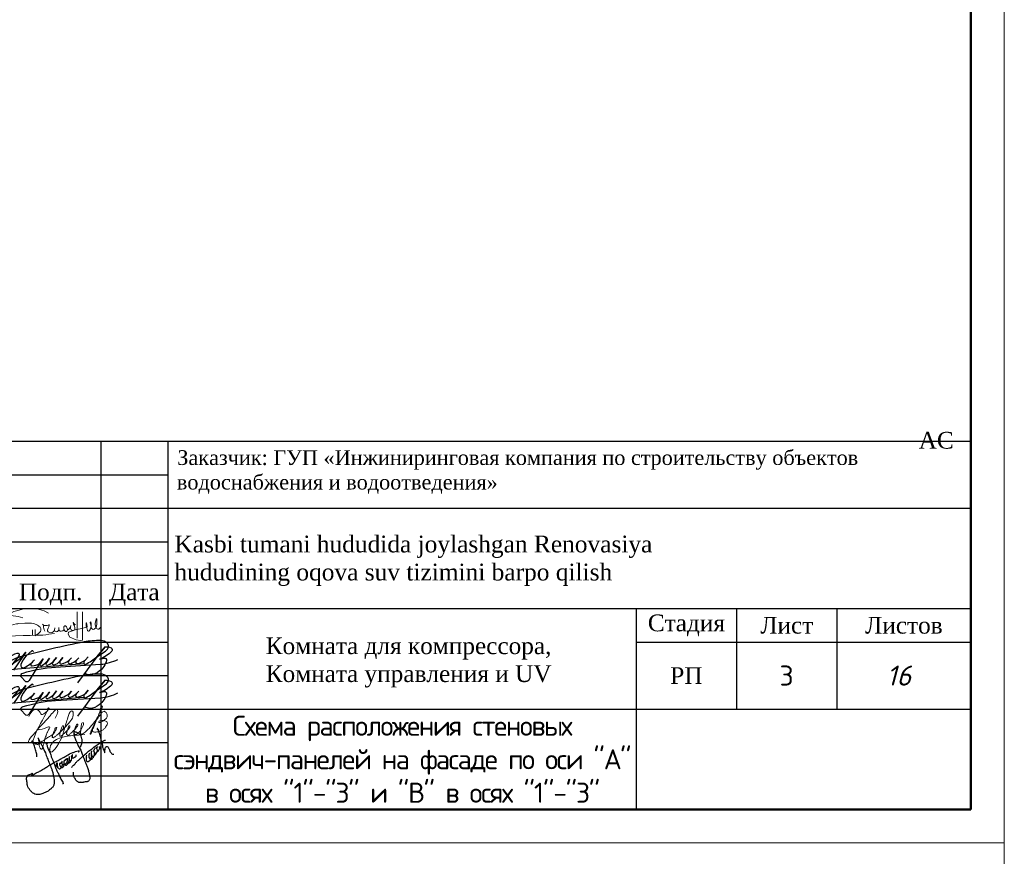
# Model space of a CAD drawing. Header units: millimetres. Extents: x 2842173 to 10151342, y -218675 to 375325.
# Tile 88 of 107: x 2955772 to 2970485, y 167225 to 179723. Entities that reach past the tile are written whole.
import ezdxf
from ezdxf.enums import TextEntityAlignment as Align

# ---------------------------------------------------------------- set-up
doc = ezdxf.new("R2010")
doc.units = ezdxf.units.MM
doc.layers.add('GP', color=7, linetype='Continuous')
doc.layers.add('SHTAMP', color=7, linetype='Continuous')
doc.layers.add('Графа', color=7, linetype='Continuous', lineweight=30)
doc.layers.add('НАДПИСИ', color=7, linetype='Continuous', lineweight=13)
doc.layers.add('ПОДПИСИ', color=7, linetype='Continuous', lineweight=25, true_color=0xffffff)
doc.styles.add('ISO', font='times.ttf')
doc.styles.add('ISOCPEUR', font='isocpeur.ttf')
doc.styles.add('style2', font='times.ttf', dxfattribs={"height": 350})
doc.styles.add('ГОСТ 300', font='isocpeui.ttf', dxfattribs={"height": 300})
doc.styles.add('ГОСТ300', font='isocpeur.ttf')

# ---------------------------------------------------------------- blocks, each defined once
blk = doc.blocks.new('*U20')
at = {"lineweight": 9}
for p, q in [((-20, 292), (400, 292)), ((400, 292), (400, -5)), ((400, -5), (-20, -5))]:
    blk.add_line(p, q, dxfattribs=at)
at = {"lineweight": 50}
for p, q in [((395, 287), (395, 0)), ((395, 0), (0, 0))]:
    blk.add_line(p, q, dxfattribs=at)
blk = doc.blocks.new('подпис')
at = {"layer": 'ПОДПИСИ', "color": 5, "lineweight": 25}
for points in [[(11455381.02076253, 532518.8265893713), (11455520.01904331, 532605.2702562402, 0.1790300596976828), (11455562.38426757, 532677.7809668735, 0.2639526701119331), (11455545.66076253, 532730.5065893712, 0.1902036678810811), (11455439.45901756, 532772.4229382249, 0.04243607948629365), (11455181.10076253, 532752.0665893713, 0.01389890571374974), (11454173.66076253, 532516.8665893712), (11454115.122983, 532492.9723789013), (11453881.62076253, 532379.6665893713, 0.2217818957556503), (11453846.71110048, 532334.3072421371, 0.2704920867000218), (11453871.59758817, 532304.8980453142), (11455179.16571194, 532409.5663401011)], [(11454538.22076253, 532483.5465893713), (11454488.44919385, 532397.7542070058, 0.6452880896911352), (11454509.57958188, 532375.5303088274, 0.1289702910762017), (11454636.22076253, 532493.3465893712), (11454593.66471792, 532430.2462473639), (11454582.42349859, 532413.578232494, 0.6938576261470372), (11454605.04768595, 532386.9903729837, 0.1002803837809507), (11454700.90076253, 532446.3065893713), (11454745.98076253, 532507.0665893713), (11454700.90076253, 532446.3065893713), (11454684.07896387, 532423.6337303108, 0.6318076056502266), (11454708.26387874, 532389.2855289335, 0.1426768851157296), (11454804.78076253, 532452.1865893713), (11454847.90076253, 532505.1065893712), (11454804.78076253, 532452.1865893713, 0.2019410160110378), (11454796.94076253, 532428.6665893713, 0.5360950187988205), (11454830.26112056, 532405.1456650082, 0.09716650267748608), (11454943.94076253, 532461.9865893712), (11454981.18076253, 532503.1465893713), (11454943.94076253, 532461.9865893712, 0.1970871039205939), (11454931.50490046, 532430.8969341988, 0.4881573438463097), (11454969.61588562, 532408.5758270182, 0.09308930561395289), (11455063.50076253, 532465.9065893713), (11455098.78076253, 532503.1465893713), (11455063.50076253, 532465.9065893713, 0.2268041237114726), (11455047.82076253, 532430.6265893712, 0.3554158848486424), (11455072.65359272, 532410.4224256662, 0.1279368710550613), (11455200.70076253, 532467.8665893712), (11455245.78076253, 532516.8665893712), (11455200.70076253, 532467.8665893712, 0.1962325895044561), (11455176.61503475, 532419.8081579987, 0.5294087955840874), (11455206.4873876, 532399.5025652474, 0.06123247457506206), (11455381.02076253, 532518.8265893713), (11455512.34076253, 532675.6265893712), (11455381.02076253, 532518.8265893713), (11455075.26076253, 532109.1865893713)], [(11455512.34076253, 532675.6265893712, -0.1430989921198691), (11455604.46076253, 532656.0265893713, -0.4709364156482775), (11455617.20360619, 532603.8353161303, -0.1267238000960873), (11455422.18076253, 532481.5865893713), (11455496.66076253, 532497.2665893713, -0.5178320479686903), (11455533.44071973, 532462.0553827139, -0.1764750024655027), (11455420.31685878, 532289.3910754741, -0.1730786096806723), (11455270.70117688, 532232.9431715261, -0.1633059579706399), (11455188.27827521, 532260.6010775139)], [(11453991.38076253, 532491.3865893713, -0.1634131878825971), (11454128.58076253, 532575.6665893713, -0.667805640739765), (11454157.77631411, 532540.4816576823, -0.07943418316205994), (11453916.90076253, 532275.7865893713, -0.8665421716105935), (11453897.75835008, 532296.8279901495), (11453922.78076253, 532318.9065893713), (11454157.98076253, 532477.6665893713), (11454199.402983, 532506.6923789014), (11454263.82076253, 532591.3465893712), (11454071.74076253, 532309.1065893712)], [(11454383.13191177, 532593.1715958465, 0.6195339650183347), (11454359.7346624, 532609.2129194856), (11454272.62677659, 532534.0152307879, 0.1142519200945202), (11454185.42076253, 532395.3465893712, 0.2155377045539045), (11454192.20979691, 532352.8259456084, 0.2402728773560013), (11454244.70532085, 532349.124356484, 0.088579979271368), (11454402.98076253, 532469.8265893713), (11454351.11930181, 532410.1073315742), (11454341.92672384, 532399.5219387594, 0.5390945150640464), (11454362.38253118, 532374.4334744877, 0.1119156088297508), (11454481.38076253, 532411.0265893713), (11454538.22076253, 532483.5465893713), (11454481.38076253, 532411.0265893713), (11454316.88571881, 532145.5914051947, -0.3584232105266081), (11454263.82076253, 532124.8665893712), (11454185.42076253, 532207.1865893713, -0.4021260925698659), (11454220.70076253, 532260.1065893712, -0.05884634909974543), (11454732.26076253, 532356.1465893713), (11455437.86076253, 532399.2665893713, 0.09127989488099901), (11455712.26076253, 532475.7065893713)]]:
    blk.add_lwpolyline(points, format="xyb", dxfattribs=at)
blk.add_lwpolyline([(11454115.122983, 532492.9723789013), (11454173.66076253, 532516.8665893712)], dxfattribs=at)
blk = doc.blocks.new('A$C6E532752')
at = {"color": 5, "lineweight": 25}
for points in [[(2046.206071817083, 1804.097365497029), (2069.547857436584, 1871.953801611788), (2101.376143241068, 1944.051351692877), (2114.107457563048, 2003.425559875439), (2114.107457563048, 2056.438790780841), (2099.25530021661, 2124.295226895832), (2073.789543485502, 2221.839460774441), (2014.377786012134, 2300.299375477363), (1903.424538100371, 2359.967700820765), (1855.492860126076, 2375.934655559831), (1800.904612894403, 2377.265119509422), (1790.253476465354, 2367.951871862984), (1791.582913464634, 2336.01796238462), (1799.57204780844, 2288.117098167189), (1807.561182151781, 2236.22345475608), (1818.21231858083, 2190.984905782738), (1846.174288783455, 2131.108478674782), (1864.814559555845, 2060.586952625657), (1890.11139958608, 2014.017939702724), (1957.493522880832, 1857.665534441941), (2008.612721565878, 1770.394591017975), (2053.344366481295, 1685.251834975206), (2112.981346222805, 1540.50873349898), (2153.45253656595, 1434.079941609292), (2221.707396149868, 1250.395450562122), (2279.217276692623, 1118.424248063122), (2326.076020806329, 992.838995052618), (2364.495186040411, 847.3897349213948), (2392.18501266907, 704.7762081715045), (2398.575694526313, 623.8898268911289), (2394.315239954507, 570.6754309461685), (2362.364958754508, 528.1047465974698), (2328.284450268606, 504.6905233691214), (2294.207069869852, 489.7904370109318), (2253.735879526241, 483.4044875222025), (2187.708217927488, 477.0185380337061), (2145.106800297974, 466.3762137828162), (2062.037320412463, 466.3762137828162), (2017.308803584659, 466.3762137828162), (1987.488749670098, 466.3762137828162), (1944.890460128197, 487.6608622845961), (1912.940178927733, 508.9468981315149), (1883.120125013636, 532.3611213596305), (1855.430298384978, 574.933193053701), (1823.480017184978, 638.7899132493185), (1801.789861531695, 681.5048814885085), (1783.011954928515, 738.8327556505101), (1780.881727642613, 757.9906041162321), (1778.751500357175, 800.5612884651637), (1777.106126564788, 847.8877918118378)], [(2742.715320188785, 2429.273912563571), (2708.79121605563, 2488.231917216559), (2682.243141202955, 2516.236865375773), (2685.192927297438, 2488.231917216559), (2725.016603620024, 2429.273912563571), (2736.815747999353, 2401.270351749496), (2758.937579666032, 2329.046553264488), (2784.012325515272, 2236.190158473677), (2801.711042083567, 2186.076478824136), (2816.459972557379, 2124.170365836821), (2835.632018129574, 2047.526485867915), (2868.082793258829, 1947.2991265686), (2878.40548054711, 1889.815869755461), (2884.305052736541, 1839.70219010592), (2893.154411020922, 1773.375995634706), (2934.451416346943, 1684.939682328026), (2949.200346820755, 1649.565157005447), (2956.576376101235, 1618.613487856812), (2962.475948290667, 1587.660431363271), (2966.899063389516, 1625.983065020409), (2966.899063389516, 1656.934734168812), (2971.325306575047, 1687.887790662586), (2987.547566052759, 1767.479778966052), (3018.521884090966, 1820.54156694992), (3030.321028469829, 1830.859252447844), (3087.843421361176, 1813.171989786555), (3105.542137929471, 1777.797464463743), (3118.814611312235, 1748.319155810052), (3152.73871544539, 1695.25736782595), (3166.011188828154, 1642.195579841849), (3207.308194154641, 1584.712323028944), (3241.232298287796, 1543.442968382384), (3278.103060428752, 1531.651922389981), (3307.604049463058, 1534.59864337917)], [(384.9447256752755, 1433.355747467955), (380.4371522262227, 1569.275334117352), (320.9159117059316, 1748.782529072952), (257.8943417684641, 1943.563006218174), (210.2629601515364, 2040.162458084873), (245.4476833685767, 2007.407240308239), (286.797866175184, 1974.50357660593), (353.4136081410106, 1930.885446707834), (398.5925695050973, 1917.876311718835), (436.1139737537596, 1916.346070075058), (474.3986312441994, 1940.834098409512), (484.3553323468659, 1982.15478482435), (467.2665927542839, 2067.42378927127), (447.6659992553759, 2120.062437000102), (426.8423237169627, 2156.786849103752), (466.0403826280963, 2093.131293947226), (506.4646516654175, 2007.440536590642), (555.4630073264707, 1921.751166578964), (602.0120708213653, 1822.594837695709), (711.4200437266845, 1592.3399463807), (748.6536639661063, 1490.507428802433), (825.079086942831, 1290.758868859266), (868.1903827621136, 1186.968807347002), (942.7295692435, 996.3323300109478), (981.9213719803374, 874.9174363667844), (1013.277316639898, 753.5011553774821), (1032.871653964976, 630.1273304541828), (1048.549626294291, 522.4207937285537), (1042.653182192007, 416.0044879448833), (1007.380872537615, 308.2965638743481), (928.9972670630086, 226.0478097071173), (815.3382238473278, 135.966105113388), (703.6404912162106, 81.13267743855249), (535.1148010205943, 12.59228019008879), (401.8614204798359, 0.8414672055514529), (313.6806463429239, 18.46629933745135), (227.4580547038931, 71.34079573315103), (137.3159699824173, 159.4649563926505), (35.41540601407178, 347.4640906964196), (11.90157560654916, 492.3792229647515), (7.982082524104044, 660.7932065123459), (74.6072087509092, 750.8762984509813), (213.738264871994, 813.5426765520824), (217.1603921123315, 816.5337925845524), (215.9310538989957, 774.7538949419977), (182.72953787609, 707.170765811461), (202.4052054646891, 721.9154695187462), (286.0189724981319, 778.440070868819), (362.2535821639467, 822.6769566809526), (423.7330051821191, 853.3969391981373), (562.67950416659, 928.3538075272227), (731.611845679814, 1029.086160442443), (844.8955184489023, 1104.559121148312), (993.6704669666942, 1191.516524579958), (1118.065104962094, 1256.632954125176), (1274.050294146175, 1345.427202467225), (1396.471109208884, 1406.596635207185), (1522.839570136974, 1481.578475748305), (1750.173297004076, 1594.364082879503), (1859.184002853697, 1631.997206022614), (1961.954175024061, 1660.028513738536), (1990.666886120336, 1660.028513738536), (2000.420261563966, 1660.124240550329), (1991.020359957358, 1645.251901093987), (1976.91894350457, 1626.464473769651), (1958.119140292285, 1607.675659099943)], [(794.7804357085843, 1929.900431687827), (766.0395718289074, 1944.260840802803), (746.8800386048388, 1957.823526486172), (731.7119444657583, 1968.993041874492), (756.4613692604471, 1918.732303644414), (777.2162268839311, 1862.088390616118), (824.318961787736, 1731.250649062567), (861.039575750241, 1649.877309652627), (906.7722085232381, 1551.504830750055), (928.4811326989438, 1464.719458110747), (970.625849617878, 1361.34282543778), (998.7223275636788, 1298.80685777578), (1019.154992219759, 1250.309435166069), (1060.086011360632, 1147.851224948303), (1085.626842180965, 1069.99896739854), (1109.891413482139, 993.4244546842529), (1161.07317390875, 879.343067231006), (1222.374295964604, 765.7569619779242), (1251.747033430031, 693.0101343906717), (1282.396030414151, 624.0937666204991), (1324.575156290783, 550.9806799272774), (1376.936205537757, 469.3007372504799), (1387.149409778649, 436.922877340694), (1385.547829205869, 415.3011039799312), (1368.718720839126, 405.6909644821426), (1364.711641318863, 408.8943443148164)], [(1706.752320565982, 1035.527603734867), (1747.010800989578, 1085.469252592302), (1819.194537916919, 1143.732197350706), (1891.378274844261, 1238.063339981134), (1978.830204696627, 1312.974425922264), (2059.344037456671, 1390.658814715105), (2164.841901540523, 1487.764647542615), (2228.695542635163, 1541.866944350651), (2392.679250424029, 1676.708563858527), (2462.088374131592, 1723.874135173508), (2559.259270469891, 1807.107904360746), (2641.158845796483, 1859.822856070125), (2721.67267855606, 1912.537807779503), (2859.249075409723, 2009.382819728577), (2948.427709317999, 2051.158555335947), (2988.836337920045, 2062.297549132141), (2996.09037180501, 2054.603333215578)], [(1431.63023398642, 1173.11633534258), (1448.009471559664, 1156.830122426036), (1470.143815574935, 1132.251916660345), (1479.981649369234, 1124.879564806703), (1492.278159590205, 1119.144280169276), (1505.394228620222, 1118.325746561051), (1513.592944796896, 1124.879564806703), (1520.972102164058, 1130.613462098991), (1537.366406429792, 1144.54101954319), (1550.482475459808, 1156.010201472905), (1574.25593709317, 1180.58701989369), (1593.931604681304, 1206.803680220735), (1602.949879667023, 1225.645214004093), (1607.04767371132, 1238.752850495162), (1609.506350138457, 1252.680407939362), (1617.705066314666, 1282.172590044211), (1622.622419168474, 1317.400056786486), (1625.903782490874, 1344.435250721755), (1633.279811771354, 1391.131899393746), (1630.821135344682, 1422.262536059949), (1630.821135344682, 1442.7439117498), (1617.705066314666, 1418.985626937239), (1610.325908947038, 1398.504251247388), (1600.491203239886, 1381.301172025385), (1602.949879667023, 1340.338420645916), (1617.705066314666, 1316.581523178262), (1634.922057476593, 1296.918681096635), (1651.316361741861, 1291.184783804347), (1665.251989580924, 1290.364862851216), (1717.735034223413, 1369.107795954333), (1718.554593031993, 1380.576977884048), (1720.193710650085, 1402.696808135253), (1731.67066206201, 1431.370456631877), (1740.688937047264, 1451.031911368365), (1743.970300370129, 1470.693366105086), (1744.789859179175, 1490.354820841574), (1738.230260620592, 1507.559287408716), (1729.211985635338, 1509.197741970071), (1727.572868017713, 1503.462457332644), (1719.374151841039, 1486.259378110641), (1712.817681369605, 1470.693366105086), (1704.618965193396, 1444.478093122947), (1704.618965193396, 1428.093547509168), (1716.095916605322, 1412.527535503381), (1732.493348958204, 1404.335262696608), (1746.428976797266, 1399.419899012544), (1762.823281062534, 1396.142989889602), (1784.95762507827, 1398.599978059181), (1798.893252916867, 1408.430705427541), (1821.847155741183, 1416.622978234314), (1834.9632247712, 1425.635171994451), (1857.09756878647, 1434.647365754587), (1868.574520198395, 1444.478093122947), (1877.592795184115, 1455.127354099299), (1880.871030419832, 1470.693366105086), (1880.871030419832, 1480.524093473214), (1877.592795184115, 1493.631729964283), (1875.134118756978, 1503.462457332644)], [(2278.707398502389, 1501.604802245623), (2264.61536631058, 1460.76136254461), (2268.841411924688, 1419.916535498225), (2261.796959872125, 1363.580613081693), (2264.61536631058, 1307.243303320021), (2278.707398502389, 1264.990320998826), (2318.16821672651, 1252.315536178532), (2344.947770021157, 1253.723691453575), (2408.366607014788, 1314.285467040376), (2443.601379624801, 1367.805078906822), (2453.467366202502, 1397.381889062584), (2474.606978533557, 1467.802138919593), (2471.788572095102, 1514.280974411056), (2466.151759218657, 1559.350267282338), (2460.514946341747, 1587.517534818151), (2460.514946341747, 1626.95420658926), (2468.970165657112, 1643.854844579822), (2485.880604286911, 1657.939172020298), (2454.349486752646, 1623.496942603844), (2449.926371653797, 1577.542523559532), (2446.388505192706, 1520.098112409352), (2450.81162029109, 1481.213603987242), (2482.646162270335, 1457.352655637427), (2515.365952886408, 1453.817700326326), (2550.556932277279, 1457.118194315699), (2569.422425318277, 1493.16280732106), (2573.864308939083, 1512.016827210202), (2589.401517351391, 1561.370241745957), (2589.723710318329, 1562.176289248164)], [(2396.720738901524, 1571.303632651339), (2369.888008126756, 1531.973786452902), (2367.204109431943, 1503.370892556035), (2362.730944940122, 1468.511072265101), (2364.520210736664, 1422.924299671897), (2379.725841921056, 1396.109693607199), (2400.299270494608, 1370.187150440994), (2431.398803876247, 1345.60395172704), (2460.224034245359, 1344.265994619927), (2479.902829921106, 1343.372544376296), (2493.31919530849, 1364.823674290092), (2508.524826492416, 1391.639667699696), (2559.509517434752, 1447.058555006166), (2580.145507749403, 1567.162407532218), (2580.145507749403, 1600.253362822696), (2569.27227713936, 1620.793007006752), (2560.820185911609, 1642.187255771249), (2559.131018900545, 1670.899749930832), (2569.27227713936, 1697.923845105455), (2582.228813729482, 1730.014524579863), (2598.013141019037, 1762.173183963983), (2617.729473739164, 1772.306352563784)], [(2574.439897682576, 1490.590253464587), (2602.630197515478, 1514.841461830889), (2618.361347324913, 1528.061473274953), (2634.092497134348, 1554.502883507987), (2640.886702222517, 1569.151860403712), (2659.855822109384, 1603.655766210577), (2699.898064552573, 1635.589042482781), (2712.479230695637, 1645.877593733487), (2727.922596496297, 1665.883110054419), (2741.651770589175, 1684.746841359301), (2773.010843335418, 1745.149072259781), (2779.326451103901, 1787.033020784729), (2781.62246700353, 1808.263562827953), (2782.194906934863, 1823.180297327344), (2775.306859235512, 1789.902050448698), (2777.60287513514, 1775.558289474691), (2793.678114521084, 1754.902108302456), (2801.141730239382, 1748.591075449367), (2814.92408181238, 1745.722045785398), (2841.906960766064, 1748.591075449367)], [(2581.894117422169, 1587.58870016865), (2613.544093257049, 1576.288363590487), (2640.120320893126, 1580.243684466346), (2650.302244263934, 1592.112421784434), (2661.610278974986, 1605.675107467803), (2679.143206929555, 1630.540493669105), (2687.057267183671, 1672.92666111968), (2683.10023705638, 1709.094747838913), (2674.61686495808, 1730.56946261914), (2671.78907425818, 1756.000885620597), (2669.530595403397, 1791.691725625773), (2677.447783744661, 1808.080433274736), (2687.626579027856, 1818.252447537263), (2704.027139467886, 1819.947783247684), (2712.510511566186, 1817.687798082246)], [(1178.186938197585, 1041.131090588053), (1183.880056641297, 1072.840250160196), (1175.743902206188, 1086.660982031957), (1165.981142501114, 1109.427315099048), (1170.864086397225, 1133.81822927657), (1174.930599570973, 1159.0235150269), (1176.560332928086, 1187.47935034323), (1170.050783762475, 1192.358643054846), (1154.591777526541, 1193.984611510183), (1138.319468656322, 1180.975476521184), (1125.303498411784, 1161.462467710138), (1119.607251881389, 1141.949458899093), (1126.930103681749, 1111.866267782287), (1137.506166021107, 1084.222029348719), (1154.591777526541, 1051.699885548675), (1189.576303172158, 1015.112820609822), (1234.323588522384, 985.0296294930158), (1242.459742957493, 980.1517241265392), (1267.681508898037, 978.5257556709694), (1299.409695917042, 1006.982978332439), (1323.004856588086, 1037.877766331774), (1339.27716545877, 1067.147973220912), (1359.747367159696, 1125.825734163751), (1356.481644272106, 1168.264620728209), (1352.39636257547, 1190.2998229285), (1349.130639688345, 1210.703507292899), (1349.130639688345, 1234.37161467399), (1349.130639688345, 1252.326634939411), (1349.130639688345, 1274.363224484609), (1336.0646200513, 1239.268942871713), (1332.795769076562, 1222.945440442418), (1331.162907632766, 1213.967930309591), (1302.581576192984, 1209.071989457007), (1299.312725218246, 1204.17466125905), (1291.964848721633, 1181.322312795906), (1255.212953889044, 1175.609225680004), (1246.229087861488, 1151.125359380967), (1261.747527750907, 1109.502231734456), (1274.813547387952, 1085.018365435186), (1289.512428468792, 1051.556989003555), (1310.745883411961, 1034.41772765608), (1336.0646200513, 1025.440217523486), (1363.013090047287, 1023.807312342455), (1376.082237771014, 1036.866391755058), (1388.331826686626, 1049.924083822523), (1399.764984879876, 1067.879104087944), (1415.280296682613, 1090.731452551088), (1431.61516729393, 1156.02268757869), (1431.61516729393, 1173.977707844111), (1429.982305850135, 1222.129681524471), (1430.798736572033, 1266.201473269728), (1434.064459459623, 1281.707829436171), (1437.333310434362, 1297.214185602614), (1451.290834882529, 1311.666159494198), (1473.4251788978, 1314.123147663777), (1479.162090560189, 1328.869238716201), (1484.082571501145, 1345.25378432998), (1525.889455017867, 1340.338420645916), (1526.709013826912, 1343.615329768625), (1545.565122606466, 1371.470444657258), (1545.565122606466, 1380.481251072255), (1542.286887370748, 1322.31542047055), (1532.449053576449, 1233.837486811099), (1507.856033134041, 1193.694656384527), (1490.639041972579, 1173.214668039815), (1470.143815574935, 1154.371746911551), (1447.189912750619, 1141.264110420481), (1418.499098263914, 1133.8903712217), (1395.545195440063, 1131.433383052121), (1372.591292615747, 1136.348746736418), (1360.294782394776, 1149.456383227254)], [(1530.306610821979, 1229.293488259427), (1542.302527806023, 1211.813383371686), (1557.057714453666, 1204.441031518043), (1585.428251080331, 1194.20264315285), (1591.067052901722, 1202.197102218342), (1608.705559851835, 1199.525667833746), (1619.362952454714, 1205.259565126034), (1644.775531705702, 1223.283952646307), (1669.368552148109, 1249.499225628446), (1675.928150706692, 1260.148486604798), (1684.943297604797, 1281.449783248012), (1698.13667327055, 1313.373595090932), (1704.257351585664, 1323.816470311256), (1703.799406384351, 1324.04960184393)]]:
    blk.add_spline(points, degree=3, dxfattribs=at)
blk = doc.blocks.new('A$C194E077B')
at = {"color": 5, "lineweight": 20}
for points in [[(-162.2544096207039, 199.7434229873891), (-240.4484645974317, 220.6954568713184), (-363.7708476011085, 241.0990534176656), (-363.7708476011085, 276.1616470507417), (-310.3631611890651, 306.9965891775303), (-248.3861532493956, 323.603278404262), (-145.3415479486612, 351.2139971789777), (-37.20661012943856, 351.2139971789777), (76.14627316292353, 351.2139971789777), (194.5864970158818, 319.4780348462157), (265.6846752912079, 278.4294824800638)], [(835.2751156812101, 300.1175734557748), (835.2751156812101, -170.9497752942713), (798.7631466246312, -176.9175655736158), (728.5535804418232, -165.4817502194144), (620.1258657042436, -121.4862891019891), (592.9732395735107, -75.04949680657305), (601.8662064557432, -42.03351798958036), (665.1668836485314, -20.08791127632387), (729.7600514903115, 6.524556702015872), (797.6828921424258, 16.8188391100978), (885.2531333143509, 35.54044824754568), (885.2531333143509, 35.54044824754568), (904.7859178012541, 45.17574729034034)], [(747.6666440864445, 298.6816550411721), (746.2527769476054, -137.625113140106)], [(962.3765172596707, 113.5266920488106), (966.7742989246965, 97.11394743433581), (977.8299313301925, 53.12657872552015), (986.705751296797, 20.00156765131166), (1013.03803035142, 4.798619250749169), (1031.839896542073, 9.836564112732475), (1060.60747799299, 38.6041455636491), (1075.853176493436, 95.50186696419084), (1075.853176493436, 122.5859678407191), (1073.676376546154, 180.1113364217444)], [(1063.925040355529, 182.080066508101), (1055.681247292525, 151.3138119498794), (1045.44982268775, 113.1296154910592), (1045.44982268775, 80.16596012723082), (1054.694882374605, 45.66292765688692), (1069.736477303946, 19.61012101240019), (1087.975179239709, 9.080001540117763), (1109.252766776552, 9.080001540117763), (1131.614045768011, 31.44128053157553), (1138.474853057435, 57.04616191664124), (1138.474853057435, 93.35557849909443)], [(42.05177246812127, -99.20019937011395), (83.06963820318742, -75.51852354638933), (95.62863474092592, -68.2675835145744), (110.4253241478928, -53.47089410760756), (122.3907353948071, -41.50548286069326), (130.8750715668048, -26.81018154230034), (136.7864069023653, -4.748777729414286), (136.7864069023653, 21.53364607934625), (124.8524340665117, 42.20389336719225), (109.6659834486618, 57.39034398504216), (99.92591582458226, 67.1304116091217), (80.30695065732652, 78.45742642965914), (58.30450778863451, 91.16054274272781), (13.0961304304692, 103.2740909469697), (-18.90538802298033, 111.8488719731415), (-86.595019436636, 111.8488719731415), (-126.6805462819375, 111.8488719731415), (-230.8532248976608, 105.0649502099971), (-248.8390005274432, 100.2456761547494), (-271.038254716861, 100.2456761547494), (-316.8142624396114, 87.98003185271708), (-347.8845914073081, 79.65476229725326), (-409.2683891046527, 69.94344542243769), (-436.2532585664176, 65.67426319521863), (-496.8529337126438, 49.43662917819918), (-542.8993285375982, 37.09853487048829), (-616.9775303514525, 24.26447264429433), (-665.3555747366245, 4.769887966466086), (-728.1785342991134, -12.06347331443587), (-786.7814659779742, -36.63670061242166), (-841.0117928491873, -57.69081082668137), (-858.5049702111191, -64.48227430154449), (-880.3153924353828, -77.07452744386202), (-894.0726033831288, -90.83173839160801), (-904.4079418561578, -101.167076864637), (-904.4079418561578, -112.2755301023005), (-893.9757900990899, -122.7076818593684), (-871.1194254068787, -130.2353718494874), (-840.4398756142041, -134.081221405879), (-808.3811494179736, -134.2097729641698), (-760.2624158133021, -134.2097729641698), (-736.7498630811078, -134.2097729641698), (-653.585880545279, -127.3688624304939), (-611.7686853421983, -123.9290597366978), (-490.563826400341, -116.1595425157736), (-388.5334769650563, -108.7773857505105), (-287.3057848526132, -101.6620965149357), (-158.1883137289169, -96.81179389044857), (-38.8776144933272, -96.81179389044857), (84.74035741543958, -89.47234771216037), (174.1118179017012, -89.47234771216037), (221.6060949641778, -81.85631366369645), (269.1003720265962, -75.20553888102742), (318.1073958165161, -67.04295659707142), (369.2320238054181, -63.11284620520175), (369.2320238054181, -63.11284620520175)], [(0, 0), (0, -92.172981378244)], [(41.15087875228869, 2.42133409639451), (41.23947148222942, -97.7932527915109)], [(203.088096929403, -24.0591691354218), (196.4213109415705, 0.8216148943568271), (190.8937137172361, 21.45088857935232), (184.7601887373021, 44.34151543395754), (184.7601887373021, 65.27444187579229), (175.5787288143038, 81.17719695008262), (168.5294168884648, 93.38696336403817), (188.5064732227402, 73.40990702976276), (200.4919787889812, 70.19840049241), (219.7813791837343, 70.19840049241), (241.5791639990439, 70.19840049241), (258.7997285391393, 74.8126368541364), (272.1971487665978, 78.4024647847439), (279.1524812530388, 90.44945403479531), (279.1524812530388, 70.04889638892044), (274.1359315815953, 51.32687813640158), (262.4684565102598, 26.24771665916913), (251.8804355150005, -0.2958822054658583), (251.8804355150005, -16.47008694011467), (261.2771289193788, -32.74563733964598), (282.259291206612, -44.85969438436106), (302.7043217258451, -50.33792380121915), (328.7434857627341, -43.36075082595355), (346.7897109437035, -32.94175785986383), (360.7508457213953, -18.98062308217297), (368.155257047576, -6.155806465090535), (370.6627580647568, 33.08915586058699), (368.155257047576, -6.155806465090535), (372.2777313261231, -21.54108992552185), (382.0610925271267, -27.18951614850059), (392.163115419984, -33.02192178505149), (406.2885427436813, -29.23702494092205), (418.3444147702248, -26.00666376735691), (432.7706854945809, -11.58039304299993), (437.5745841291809, -3.259796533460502), (437.5745841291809, 38.88784123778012), (437.5745841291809, -3.259796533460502), (452.5390460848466, -18.2242584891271), (463.8060653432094, -24.72927509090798), (477.4434255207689, -24.72927509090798), (504.2163590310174, -20.03774645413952), (520.7946595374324, -3.459445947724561), (527.8734682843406, 8.801410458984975), (524.1269463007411, 22.78362085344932), (521.7185289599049, 40.9794443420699), (521.7185289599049, 47.73200879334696), (525.9580116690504, 54.5381206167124), (534.7997369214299, 63.37984586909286), (549.1751194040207, 63.37984586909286), (568.560710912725, 48.85369395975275), (579.0630990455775, 24.73178537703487), (585.3898042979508, 1.120199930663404), (580.3427368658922, -17.71571215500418), (565.4721935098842, -26.30122436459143), (548.660719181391, -26.30122436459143), (530.5041369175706, -8.144642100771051), (527.8734682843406, 8.801410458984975)], [(592.8985166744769, 1.864389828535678), (614.8021364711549, 19.86218934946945), (620.7994601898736, 30.24985873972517), (635.0700924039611, 44.52049095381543), (637.1924162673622, 69.8023532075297), (635.0700924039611, 44.52049095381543), (635.0700924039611, 19.37587776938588), (645.8683202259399, 0.672798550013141), (664.0536994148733, -9.826535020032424), (679.5393743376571, -9.826535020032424), (701.1637827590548, 0.2518442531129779), (704.6022413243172, 13.08434631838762), (704.6022413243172, 34.95036695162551), (698.5661520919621, 65.94750181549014), (686.3942246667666, 94.19598949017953), (679.7147308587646, 121.9397105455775)], [(681.6744153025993, 122.8952947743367), (690.7926054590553, 107.1021261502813), (705.0528414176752, 87.22385435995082), (717.383672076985, 87.22385435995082)], [(898.0572597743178, 116.2493360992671), (898.0572597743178, 60.11319226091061), (905.7786058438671, 31.29673642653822), (917.1929428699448, -11.30214928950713)], [(909.9510945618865, 54.70704719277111), (903.4646544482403, 116.2431989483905)], [(951.5736010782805, -13.16716199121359), (967.4217099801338, 14.28256783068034), (977.8299313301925, 53.12657872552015), (977.8299313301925, 112.2285032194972), (972.6938103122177, 131.3967678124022)]]:
    blk.add_lwpolyline(points, dxfattribs=at)
for centre, radius, start, end in [((1068.241640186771, 178.3265749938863), 5.720291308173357, 18.18012315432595, 138.9914690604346), ((680.8262248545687, 122.1475150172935), 1.130752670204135, 41.39997294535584, 190.5897412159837), ((900.7601133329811, 115.5028211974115), 2.804050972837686, 15.30983531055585, 164.5601084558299), ((899.2257711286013, 54.35408662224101), 10.73112966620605, 301.2070641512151, 10.14962501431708), ((978.7416052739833, 116.0060813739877), 16.55184210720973, 111.9119975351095, 188.6150681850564), ((934.8374322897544, -3.86241744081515), 19.14882808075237, 202.8625354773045, 330.9274189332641)]:
    blk.add_arc(centre, radius, start, end, dxfattribs=at)
blk = doc.blocks.new('ПЛДПИС')
at = {"color": 0, "linetype": 'ByBlock', "lineweight": 9}
for points in [[(1768166.622939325, 34601.31946445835), (1768273.62699845, 34709.74903991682), (1768312.465476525, 34692.99817348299), (1768357.246930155, 34634.29305133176), (1768439.246050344, 34683.11757885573), (1768465.416492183, 34729.61629575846), (1768458.364654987, 34729.66768884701), (1768451.992512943, 34715.79374189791), (1768444.483188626, 34692.82212481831), (1768247.755159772, 34290.51834176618), (1768238.529169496, 34262.47630444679), (1768224.403710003, 34235.83281521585), (1768215.062258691, 34223.76418718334), (1768174.938859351, 34212.81532431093), (1768275.898370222, 34380.0365296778), (1768300.106936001, 34411.55562595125), (1768455.696627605, 34579.24271677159), (1768495.193346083, 34626.84841690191), (1768529.199184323, 34664.38879577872), (1768566.591960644, 34702.48480578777), (1768591.767899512, 34709.36195154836), (1768597.872084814, 34695.26931060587), (1768595.82428532, 34655.09085011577), (1768563.116134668, 34579.2007539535)], [(1768291.063409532, 34399.50027035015), (1768434.172300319, 34436.96983485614), (1768461.991874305, 34447.1697227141), (1768479.223889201, 34445.56232186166), (1768464.05928039, 34405.14767185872), (1768449.816181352, 34379.42925822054), (1768442.692453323, 34361.74784884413), (1768432.383743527, 34337.08900760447), (1768424.475751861, 34313.52254286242), (1768403.074068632, 34251.29972782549), (1768390.138075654, 34195.46387086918), (1768376.877484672, 34148.31453933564), (1768362.529817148, 34113.01842225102), (1768319.857161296, 34171.47751365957), (1768389.752479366, 34246.48080567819), (1768422.493307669, 34268.90787471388), (1768476.568285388, 34304.20399179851), (1768516.753082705, 34328.4035756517), (1768535.154957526, 34344.95543055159), (1768555.027326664, 34375.48292510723), (1768567.540688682, 34396.0806188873), (1768581.524545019, 34423.66667923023), (1768583.857729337, 34440.03483117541), (1768567.28362449, 34434.74243653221), (1768560.223073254, 34422.36326302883), (1768555.036040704, 34410.69593847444), (1768547.685747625, 34390.67340989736), (1768536.573167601, 34364.04741618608), (1768531.037573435, 34347.45510289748), (1768523.580533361, 34323.87879692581), (1768520.694007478, 34309.03056823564), (1768518.820488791, 34299.94930015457), (1768519.108052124, 34288.70514847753), (1768544.350448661, 34291.73187334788), (1768563.59976391, 34304.25866529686), (1768592.894189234, 34331.00166029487), (1768637.287868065, 34368.34365968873), (1768668.33599402, 34403.61134655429), (1768685.679112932, 34438.28090534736), (1768685.561473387, 34456.86224050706), (1768678.485672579, 34464.36672489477), (1768654.352137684, 34428.35219804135), (1768645.799307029, 34402.01816081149), (1768637.017732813, 34371.29602860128), (1768632.62585645, 34343.11512059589), (1768631.702168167, 34323.24895822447), (1768635.168177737, 34310.31320850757), (1768651.578894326, 34308.003799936), (1768663.364633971, 34316.55036120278), (1768696.183888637, 34351.19914406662), (1768731.778565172, 34384.23177831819), (1768761.822397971, 34414.72318836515), (1768778.46403663, 34443.59735632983), (1768780.082669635, 34461.61555445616), (1768774.767104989, 34465.77292727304), (1768760.436865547, 34450.29595335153), (1768750.729424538, 34420.03635893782), (1768739.867373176, 34379.61186770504), (1768733.721796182, 34358.56585123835), (1768731.552000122, 34346.71154331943), (1768735.601850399, 34332.54563988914), (1768747.605441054, 34323.0051144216), (1768768.279501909, 34330.20561415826), (1768801.137969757, 34358.41932626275), (1768824.739948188, 34380.39041832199), (1768868.667425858, 34427.64909685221), (1768892.51993295, 34460.51552366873), (1768899.698123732, 34484.58607806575), (1768891.888165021, 34487.25523825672), (1768873.344687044, 34465.24806168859), (1768857.999261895, 34431.27066938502), (1768849.65774672, 34405.33793563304), (1768845.026234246, 34385.65766315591), (1768845.026234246, 34356.94642221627), (1768849.890847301, 34342.35953284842), (1768866.569520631, 34333.79219565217), (1768879.605725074, 34338.52473367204), (1768914.816983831, 34364.45528048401), (1768944.466506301, 34396.31243452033), (1768964.480478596, 34438.17155835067), (1768983.013064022, 34481.51124051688), (1768980.418458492, 34510.77577726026), (1768959.291267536, 34501.88477295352), (1768953.479002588, 34480.33794724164), (1768949.074055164, 34443.72638578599), (1768943.974163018, 34408.50353118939), (1768940.828394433, 34371.12654075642), (1768941.571266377, 34347.03958430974), (1768943.832559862, 34343.58968656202), (1768953.770922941, 34339.01023433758), (1768978.619009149, 34346.90071362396), (1769007.41455566, 34369.64598242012), (1769056.191396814, 34414.19832278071), (1769100.757177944, 34462.82055836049), (1769167.707150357, 34549.08221716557), (1769212.183612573, 34624.31404440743), (1769245.44292628, 34695.54267809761), (1769263.258781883, 34730.56433422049), (1769264.561530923, 34761.08417448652), (1769252.011134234, 34754.11658385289), (1769242.482331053, 34731.58563517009), (1769240.661096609, 34724.39825707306), (1769233.204056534, 34693.13048334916), (1769220.660195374, 34653.1838384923), (1769196.485268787, 34589.24208866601), (1769165.59181705, 34513.65597715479), (1769143.647684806, 34458.63584879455), (1769120.958502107, 34409.19351073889), (1769110.793573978, 34381.75834925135), (1769098.927229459, 34350.36482648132), (1769096.12784398, 34345.21239599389), (1769092.396056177, 34342.48309495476), (1769085.383432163, 34338.66032394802), (1769086.660039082, 34355.31387155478), (1769093.76198201, 34372.51306067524), (1769100.772427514, 34388.80138931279), (1769126.396063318, 34444.7750234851), (1769163.319631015, 34517.98611822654), (1769185.71689336, 34556.4040920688), (1769203.236471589, 34585.35370946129), (1769231.968841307, 34624.57538372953), (1769258.036893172, 34660.50461992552), (1769291.657839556, 34681.03998591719), (1769309.214452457, 34674.31951949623), (1769332.376371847, 34643.33058061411), (1769332.803359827, 34586.30393486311), (1769305.428201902, 34556.84038658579), (1769264.718383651, 34526.20791891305), (1769234.537304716, 34515.45145484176), (1769217.457785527, 34513.81453030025), (1769213.482004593, 34520.8291401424), (1769262.613942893, 34541.407151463), (1769301.91862213, 34539.06821920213), (1769332.265267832, 34526.27134017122), (1769342.502086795, 34499.39712877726), (1769323.33119791, 34458.08364646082), (1769301.164857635, 34425.75192645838), (1769267.018890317, 34400.00508260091), (1769222.686209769, 34379.04982414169), (1769168.171173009, 34370.66728336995), (1769130.454627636, 34373.19647940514), (1769120.607761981, 34380.69330950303), (1769120.607761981, 34410.91791287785)], [(1768636.017147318, 34367.17708131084), (1768796.963206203, 34544.91839505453), (1768831.69630806, 34623.92182271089), (1768811.16067907, 34686.24403457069), (1768787.722088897, 34673.02945001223), (1768772.699083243, 34647.20168937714), (1768752.264658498, 34588.33910755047), (1768722.817737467, 34494.0371640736), (1768702.047875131, 34420.74703919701), (1768681.295536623, 34355.78419627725), (1768651.247346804, 34268.69040682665), (1768486.543433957, 34082.24496575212), (1768485.683897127, 34141.58884797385), (1768626.92142605, 34278.91150822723), (1768814.818130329, 34318.38012930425), (1769006.533913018, 34331.74714941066)]]:
    blk.add_spline(points, degree=3, dxfattribs=at)
blk = doc.blocks.new('A$Cbab827f9')
at = {"layer": 'Графа'}
for p, q in [((-18499.99999999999, 5500), (0, 5500)), ((-18499.99999999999, 5500), (0, 5500)), ((-12999.99999999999, 5500), (-12999.99999999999, 0)), ((-11999.99999999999, 5500), (-11999.99999999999, 0)), ((0, 5500), (0, 0)), ((0, 5500), (0, 0)), ((-18499.99999999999, 5000), (-11999.99999999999, 5000)), ((-18499.99999999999, 4500), (-11999.99999999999, 4500)), ((-11999.99999999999, 4500), (0, 4500)), ((-18499.99999999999, 4000), (-11999.99999999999, 4000)), ((-18499.99999999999, 3500), (-11999.99999999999, 3500)), ((-18499.99999999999, 3000), (0, 3000)), ((-5000, 3000), (-5000, 0)), ((-3500, 3000), (-3500, 1500)), ((-2000, 3000), (-2000, 1500)), ((-18499.99999999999, 2500), (-11999.99999999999, 2500)), ((-5000, 2500), (0, 2500)), ((-18499.99999999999, 2000), (-11999.99999999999, 2000)), ((-18499.99999999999, 1500), (-11999.99999999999, 1500)), ((-11999.99999999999, 1500), (0, 1500)), ((-18499.99999999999, 1000), (-11999.99999999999, 1000)), ((-18499.99999999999, 500), (-11999.99999999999, 500)), ((-18499.99999999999, 0), (0, 0)), ((-18499.99999999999, 0), (0, 0))]:
    blk.add_line(p, q, dxfattribs=at)
at = {"color": 7, "lineweight": 30, "xscale": 0.8941363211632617, "yscale": 0.8941363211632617, "zscale": 0.8941363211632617}
blk.add_blockref('A$C194E077B', (-14019.8957039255, 2684.002336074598), dxfattribs=at)
at = {"color": 1, "lineweight": 15, "xscale": 0.9504, "yscale": 0.9504, "zscale": 0.9504}
for p in [(-10900253.93872628, -503823.6394794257), (-10900253.93872628, -504323.6394794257)]:
    blk.add_blockref('подпис', p, dxfattribs=at)
at = {"color": 5, "linetype": 'ByBlock', "lineweight": 9}
blk.add_blockref('ПЛДПИС', (-1782243.492759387, -33214.16640504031), dxfattribs=at)
at = {"color": 2, "lineweight": 40, "xscale": 0.3934101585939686, "yscale": 0.3934101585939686, "zscale": 0.3934101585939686}
blk.add_blockref('A$C6E532752', (-14108.95285623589, 221.4745859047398), dxfattribs=at)
at = {"color": 7, "linetype": 'ByBlock', "lineweight": 25, "style": 'ГОСТ 300'}
blk.add_text('16', height=300, dxfattribs=at).set_placement((-1260.695725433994, 1850.237152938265, -2.980232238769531e-08))
at = {"color": 18, "lineweight": 30, "true_color": 0x000000, "insert": (-779.593751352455, 5640.205735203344), "char_height": 300, "attachment_point": 1, "style": 'ISO'}
blk.add_mtext_dynamic_manual_height_columns('\\pi14405.478;{\\C256; \\H0.83333x;\\C7;АС}', width=5530.416411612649, gutter_width=2000, heights=[0], dxfattribs=at)
at = {"insert": (-10536.41872636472, 2570.48923749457), "char_height": 250, "width": 4722.727706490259, "attachment_point": 1, "style": 'ISO'}
blk.add_mtext('{\\fTimes New Roman|b0|i0|c134|p18;Комната для компрессора}, {\\fTimes New Roman|b0|i0|c134|p18;Комната управления и UV\\P\\f宋体|b0|i0|c134|p2;\\W0.8;\\C240;\\c2367469;\\P\\pi1799.6225;\\f宋体|b0|i0|c0|p2; }', dxfattribs=at)
at = {"layer": 'SHTAMP', "attachment_point": 4, "style": 'style2'}
for s, insert, char_height, width in [('\\pi5.5858;Заказчик: ГУП «Инжиниринговая компания по строительству объектов водоснабжения и водоотведения» ', (-11863.8644472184, 5040.769967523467), 220, 10364.54547340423), ('{\\H1.00436x;\\C7;Kasbi tumani hududida joylashgan Renovasiya \\Phududining oqova suv tizimini barpo\\C256; qilish}', (-11900.50181027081, 3714.624023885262), 250, 11834.09660776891)]:
    blk.add_mtext(s, dxfattribs=dict(at, insert=insert, char_height=char_height, width=width))
at = {"layer": 'НАДПИСИ', "linetype": 'Continuous', "ltscale": 1000, "style": 'ISO'}
for s, p in [('Подп.', (-13749.99999999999, 3250)), ('Дата', (-12499.99999999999, 3250))]:
    blk.add_text(s, height=250, dxfattribs=at).set_placement(p, align=Align.MIDDLE_CENTER)
at = {"layer": 'НАДПИСИ', "linetype": 'Continuous', "ltscale": 1000, "char_height": 250, "attachment_point": 5, "style": 'ISO'}
for s, insert, width in [('Стадия', (-4250, 2750), 1400), ('Лист', (-2750, 2750), 1400), ('Листов', (-1000, 2750), 1900), ('РП', (-4249.999936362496, 2000), 12000)]:
    blk.add_mtext(s, dxfattribs=dict(at, insert=insert, width=width))

msp = doc.modelspace()

# ---------------------------------------------------------------- block references
at = {"color": 0, "ltscale": 30, "xscale": 100, "yscale": 100, "zscale": 100}
for p in [(2930484.712351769, 167924.8193904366), (2930484.712351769, 138224.8193904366)]:
    msp.add_blockref('*U20', p, dxfattribs=at)
at = {"color": 1, "lineweight": 30}
msp.add_blockref('A$Cbab827f9', (2969984.712351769, 167924.8193904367), dxfattribs=at)

# ---------------------------------------------------------------- texts
at = {"insert": (2967231.816662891, 169924.8193904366), "char_height": 300, "width": 1494.20862224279, "attachment_point": 5, "style": 'ГОСТ300'}
msp.add_mtext('3', dxfattribs=at)
at = {"layer": 'GP', "color": 0, "insert": (2961484.712351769, 168674.8193904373), "char_height": 300, "width": 7000, "attachment_point": 5, "style": 'ISOCPEUR'}
msp.add_mtext('\\A1;{\\T0.9;\\C256;Схема расположения стеновых сэндвич-панелей на фасаде\\A0; по оси "A" в осях "1"-"3" и "B" в осях "1"-"3"}', dxfattribs=at)

doc.saveas('drawing.dxf')
